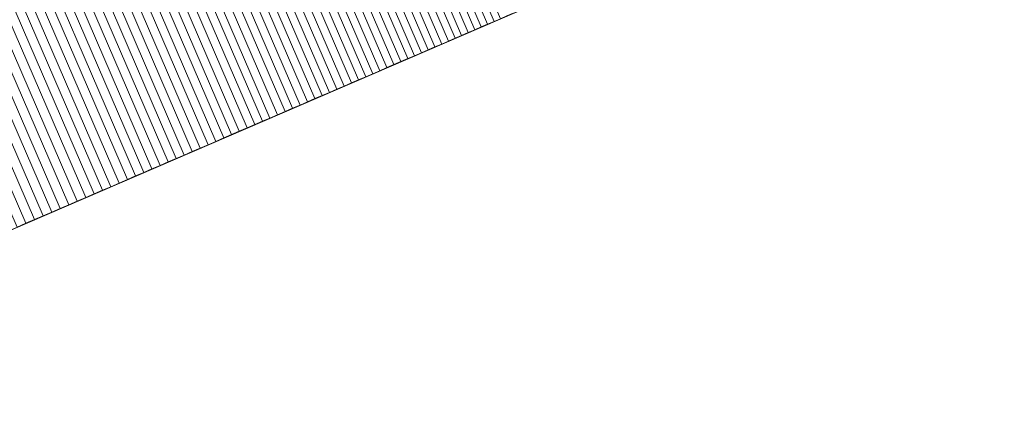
# Model space of a CAD drawing. Header units: centimetres. Extents: x -72 to 74, y -14 to 13.
# Tile 15 of 61: x -23.19 to -17.76, y 6.07 to 8.26. Entities that reach past the tile are written whole.
import ezdxf

# ---------------------------------------------------------------- set-up
doc = ezdxf.new("R2010")
doc.units = ezdxf.units.CM
doc.header["$LTSCALE"] = 2.54
doc.layers.add('Lucido design-1', color=7, linetype='Continuous')

# ---------------------------------------------------------------- blocks, each defined once
blk = doc.blocks.new('Gruppo-1')
at = {"color": 230, "linetype": 'Continuous', "lineweight": 9}
for points, invisible_edges in [([(-19.1811, 12.6131, 81.0804), (-19.1283, 12.6359, -57.895), (-72.3818, -10.3438, -57.895), (-19.1811, 12.6131, 81.0804)], 13), ([(-72.3818, -10.3438, 81.0804), (-52.9102, -1.9415, 109.0067), (-19.1811, 12.6131, 81.0804), (-72.3818, -10.3438, 81.0804)], 15), ([(-72.3818, -10.3438, -57.895), (-72.3818, -10.3438, 81.0804), (-19.1811, 12.6131, 81.0804), (-72.3818, -10.3438, -57.895)], 14), ([(-52.9102, -1.9415, 109.0067), (-34.5581, 5.9777, 107.3614), (-19.1811, 12.6131, 81.0804), (-52.9102, -1.9415, 109.0067)], 15), ([(-34.5581, 5.9777, 107.3614), (-23.9651, 10.5488, 97.6709), (-19.1811, 12.6131, 81.0804), (-34.5581, 5.9777, 107.3614)], 15), ([(-17.8142, 9.4454, 81.0804), (-17.7614, 9.4682, -57.895), (-71.0149, -13.5114, -57.895), (-17.8142, 9.4454, 81.0804)], 13), ([(-71.0149, -13.5114, 81.0804), (-51.5433, -5.1091, 109.0067), (-17.8142, 9.4454, 81.0804), (-71.0149, -13.5114, 81.0804)], 15), ([(-71.0149, -13.5114, -57.895), (-71.0149, -13.5114, 81.0804), (-17.8142, 9.4454, 81.0804), (-71.0149, -13.5114, -57.895)], 14), ([(-51.5433, -5.1091, 109.0067), (-33.1912, 2.8101, 107.3614), (-17.8142, 9.4454, 81.0804), (-51.5433, -5.1091, 109.0067)], 15), ([(-33.1912, 2.8101, 107.3614), (-22.5982, 7.3811, 97.6709), (-17.8142, 9.4454, 81.0804), (-33.1912, 2.8101, 107.3614)], 15), ([(-22.5982, 7.3811, 97.6709), (-18.9201, 8.9682, 89.3619), (-17.8142, 9.4454, 81.0804), (-22.5982, 7.3811, 97.6709)], 15), ([(-22.5982, 7.3811, 97.6709), (-20.334, 8.3581, 93.4032), (-18.9201, 8.9682, 89.3619), (-22.5982, 7.3811, 97.6709)], 15), ([(-22.5982, 7.3811, 97.6709), (-21.5637, 7.8275, 95.9256), (-20.334, 8.3581, 93.4032), (-22.5982, 7.3811, 97.6709)], 15), ([(-21.5637, 7.8275, 95.9256), (-20.7911, 8.1609, 94.4125), (-20.334, 8.3581, 93.4032), (-21.5637, 7.8275, 95.9256)], 15), ([(-20.7911, 8.1609, 94.4125), (-20.5757, 8.2538, 93.9491), (-20.334, 8.3581, 93.4032), (-20.7911, 8.1609, 94.4125)], 15), ([(-20.5757, 8.2538, 93.9491), (-20.4708, 8.2991, 93.7158), (-20.334, 8.3581, 93.4032), (-20.5757, 8.2538, 93.9491)], 15), ([(-20.5757, 8.2538, 93.9491), (-20.5056, 8.2841, 93.7937), (-20.4708, 8.2991, 93.7158), (-20.5757, 8.2538, 93.9491)], 13), ([(-20.5757, 8.2538, 93.9491), (-20.5405, 8.269, 93.8714), (-20.5056, 8.2841, 93.7937), (-20.5757, 8.2538, 93.9491)], 12), ([(-20.7911, 8.1609, 94.4125), (-20.6824, 8.2078, 94.1813), (-20.5757, 8.2538, 93.9491), (-20.7911, 8.1609, 94.4125)], 15), ([(-20.7911, 8.1609, 94.4125), (-20.7547, 8.1766, 94.3356), (-20.6824, 8.2078, 94.1813), (-20.7911, 8.1609, 94.4125)], 14), ([(-20.7547, 8.1766, 94.3356), (-20.7184, 8.1922, 94.2585), (-20.6824, 8.2078, 94.1813), (-20.7547, 8.1766, 94.3356)], 12), ([(-20.6824, 8.2078, 94.1813), (-20.6466, 8.2232, 94.104), (-20.5757, 8.2538, 93.9491), (-20.6824, 8.2078, 94.1813)], 14), ([(-20.6466, 8.2232, 94.104), (-20.611, 8.2386, 94.0266), (-20.5757, 8.2538, 93.9491), (-20.6466, 8.2232, 94.104)], 12), ([(-21.5637, 7.8275, 95.9256), (-21.1285, 8.0153, 95.0996), (-20.7911, 8.1609, 94.4125), (-21.5637, 7.8275, 95.9256)], 15), ([(-21.1285, 8.0153, 95.0996), (-20.9389, 8.0971, 94.7191), (-20.7911, 8.1609, 94.4125), (-21.1285, 8.0153, 95.0996)], 15), ([(-20.9389, 8.0971, 94.7191), (-20.8646, 8.1291, 94.5661), (-20.7911, 8.1609, 94.4125), (-20.9389, 8.0971, 94.7191)], 15), ([(-20.8646, 8.1291, 94.5661), (-20.8277, 8.1451, 94.4894), (-20.7911, 8.1609, 94.4125), (-20.8646, 8.1291, 94.5661)], 12), ([(-21.1285, 8.0153, 95.0996), (-21.0141, 8.0646, 94.8717), (-20.9389, 8.0971, 94.7191), (-21.1285, 8.0153, 95.0996)], 15), ([(-21.0141, 8.0646, 94.8717), (-20.9764, 8.0809, 94.7955), (-20.9389, 8.0971, 94.7191), (-21.0141, 8.0646, 94.8717)], 12), ([(-20.9389, 8.0971, 94.7191), (-20.9017, 8.1132, 94.6427), (-20.8646, 8.1291, 94.5661), (-20.9389, 8.0971, 94.7191)], 12), ([(-21.1285, 8.0153, 95.0996), (-21.0901, 8.0318, 95.0238), (-21.0141, 8.0646, 94.8717), (-21.1285, 8.0153, 95.0996)], 14), ([(-21.0901, 8.0318, 95.0238), (-21.052, 8.0483, 94.9478), (-21.0141, 8.0646, 94.8717), (-21.0901, 8.0318, 95.0238)], 12), ([(-21.5637, 7.8275, 95.9256), (-21.3232, 7.9313, 95.477), (-21.1285, 8.0153, 95.0996), (-21.5637, 7.8275, 95.9256)], 15), ([(-21.3232, 7.9313, 95.477), (-21.2057, 7.9819, 95.251), (-21.1285, 8.0153, 95.0996), (-21.3232, 7.9313, 95.477)], 15), ([(-21.2057, 7.9819, 95.251), (-21.167, 7.9987, 95.1754), (-21.1285, 8.0153, 95.0996), (-21.2057, 7.9819, 95.251)], 12), ([(-21.5637, 7.8275, 95.9256), (-21.4025, 7.897, 95.6271), (-21.3232, 7.9313, 95.477), (-21.5637, 7.8275, 95.9256)], 15), ([(-21.4025, 7.897, 95.6271), (-21.3628, 7.9142, 95.5521), (-21.3232, 7.9313, 95.477), (-21.4025, 7.897, 95.6271)], 12), ([(-21.3232, 7.9313, 95.477), (-21.2447, 7.9651, 95.3264), (-21.2057, 7.9819, 95.251), (-21.3232, 7.9313, 95.477)], 13), ([(-21.3232, 7.9313, 95.477), (-21.2838, 7.9482, 95.4018), (-21.2447, 7.9651, 95.3264), (-21.3232, 7.9313, 95.477)], 12), ([(-21.5637, 7.8275, 95.9256), (-21.4827, 7.8624, 95.7766), (-21.4025, 7.897, 95.6271), (-21.5637, 7.8275, 95.9256)], 15), ([(-21.4827, 7.8624, 95.7766), (-21.4425, 7.8798, 95.7019), (-21.4025, 7.897, 95.6271), (-21.4827, 7.8624, 95.7766)], 12), ([(-22.5982, 7.3811, 97.6709), (-22.1098, 7.5918, 96.881), (-21.5637, 7.8275, 95.9256), (-22.5982, 7.3811, 97.6709)], 15), ([(-22.1098, 7.5918, 96.881), (-21.8115, 7.7206, 96.3694), (-21.5637, 7.8275, 95.9256), (-22.1098, 7.5918, 96.881)], 15), ([(-21.8115, 7.7206, 96.3694), (-21.6454, 7.7922, 96.0741), (-21.5637, 7.8275, 95.9256), (-21.8115, 7.7206, 96.3694)], 15), ([(-21.6454, 7.7922, 96.0741), (-21.6044, 7.8099, 95.9999), (-21.5637, 7.8275, 95.9256), (-21.6454, 7.7922, 96.0741)], 12), ([(-21.5637, 7.8275, 95.9256), (-21.5231, 7.845, 95.8512), (-21.4827, 7.8624, 95.7766), (-21.5637, 7.8275, 95.9256)], 12), ([(-21.8115, 7.7206, 96.3694), (-21.728, 7.7566, 96.222), (-21.6454, 7.7922, 96.0741), (-21.8115, 7.7206, 96.3694)], 15), ([(-21.728, 7.7566, 96.222), (-21.6866, 7.7744, 96.1481), (-21.6454, 7.7922, 96.0741), (-21.728, 7.7566, 96.222)], 12), ([(-22.1098, 7.5918, 96.881), (-21.9381, 7.6659, 96.5895), (-21.8115, 7.7206, 96.3694), (-22.1098, 7.5918, 96.881)], 15), ([(-21.9381, 7.6659, 96.5895), (-21.8535, 7.7024, 96.4429), (-21.8115, 7.7206, 96.3694), (-21.9381, 7.6659, 96.5895)], 13), ([(-21.8115, 7.7206, 96.3694), (-21.7697, 7.7386, 96.2958), (-21.728, 7.7566, 96.222), (-21.8115, 7.7206, 96.3694)], 12), ([(-22.1098, 7.5918, 96.881), (-22.0235, 7.6291, 96.7355), (-21.9381, 7.6659, 96.5895), (-22.1098, 7.5918, 96.881)], 15), ([(-22.0235, 7.6291, 96.7355), (-21.9807, 7.6475, 96.6626), (-21.9381, 7.6659, 96.5895), (-22.0235, 7.6291, 96.7355)], 12), ([(-21.9381, 7.6659, 96.5895), (-21.8957, 7.6842, 96.5163), (-21.8535, 7.7024, 96.4429), (-21.9381, 7.6659, 96.5895)], 12), ([(-22.1098, 7.5918, 96.881), (-22.0665, 7.6105, 96.8084), (-22.0235, 7.6291, 96.7355), (-22.1098, 7.5918, 96.881)], 12), ([(-22.5982, 7.3811, 97.6709), (-22.3288, 7.4973, 97.2422), (-22.1098, 7.5918, 96.881), (-22.5982, 7.3811, 97.6709)], 15), ([(-22.3288, 7.4973, 97.2422), (-22.2406, 7.5354, 97.0982), (-22.1098, 7.5918, 96.881), (-22.3288, 7.4973, 97.2422)], 15), ([(-22.2406, 7.5354, 97.0982), (-22.1532, 7.5731, 96.9535), (-22.1098, 7.5918, 96.881), (-22.2406, 7.5354, 97.0982)], 13), ([(-22.2406, 7.5354, 97.0982), (-22.1968, 7.5543, 97.0259), (-22.1532, 7.5731, 96.9535), (-22.2406, 7.5354, 97.0982)], 12), ([(-22.5982, 7.3811, 97.6709), (-22.5076, 7.4202, 97.5286), (-22.3288, 7.4973, 97.2422), (-22.5982, 7.3811, 97.6709)], 15), ([(-22.5076, 7.4202, 97.5286), (-22.4178, 7.4589, 97.3857), (-22.3288, 7.4973, 97.2422), (-22.5076, 7.4202, 97.5286)], 15), ([(-22.4178, 7.4589, 97.3857), (-22.3732, 7.4782, 97.314), (-22.3288, 7.4973, 97.2422), (-22.4178, 7.4589, 97.3857)], 12), ([(-22.3288, 7.4973, 97.2422), (-22.2846, 7.5164, 97.1703), (-22.2406, 7.5354, 97.0982), (-22.3288, 7.4973, 97.2422)], 12), ([(-22.5076, 7.4202, 97.5286), (-22.4626, 7.4396, 97.4572), (-22.4178, 7.4589, 97.3857), (-22.5076, 7.4202, 97.5286)], 12), ([(-22.5982, 7.3811, 97.6709), (-22.5528, 7.4007, 97.5998), (-22.5076, 7.4202, 97.5286), (-22.5982, 7.3811, 97.6709)], 12), ([(-33.1912, 2.8101, 107.3614), (-27.4816, 5.2738, 103.4384), (-22.5982, 7.3811, 97.6709), (-33.1912, 2.8101, 107.3614)], 15), ([(-27.4816, 5.2738, 103.4384), (-24.3063, 6.644, 100.061), (-22.5982, 7.3811, 97.6709), (-27.4816, 5.2738, 103.4384)], 15), ([(-24.3063, 6.644, 100.061), (-23.3991, 7.0355, 98.8561), (-22.5982, 7.3811, 97.6709), (-24.3063, 6.644, 100.061)], 15), ([(-23.3991, 7.0355, 98.8561), (-23.0153, 7.2011, 98.3039), (-22.5982, 7.3811, 97.6709), (-23.3991, 7.0355, 98.8561)], 15), ([(-23.0153, 7.2011, 98.3039), (-22.7816, 7.3019, 97.9537), (-22.5982, 7.3811, 97.6709), (-23.0153, 7.2011, 98.3039)], 15), ([(-22.7816, 7.3019, 97.9537), (-22.6895, 7.3417, 97.8126), (-22.5982, 7.3811, 97.6709), (-22.7816, 7.3019, 97.9537)], 15), ([(-22.7816, 7.3019, 97.9537), (-22.7355, 7.3218, 97.8833), (-22.6895, 7.3417, 97.8126), (-22.7816, 7.3019, 97.9537)], 12), ([(-22.6895, 7.3417, 97.8126), (-22.6437, 7.3614, 97.7418), (-22.5982, 7.3811, 97.6709), (-22.6895, 7.3417, 97.8126)], 12), ([(-23.0153, 7.2011, 98.3039), (-22.8745, 7.2618, 98.0943), (-22.7816, 7.3019, 97.9537), (-23.0153, 7.2011, 98.3039)], 15), ([(-22.8745, 7.2618, 98.0943), (-22.828, 7.2819, 98.0241), (-22.7816, 7.3019, 97.9537), (-22.8745, 7.2618, 98.0943)], 12), ([(-23.0153, 7.2011, 98.3039), (-22.9682, 7.2214, 98.2342), (-22.8745, 7.2618, 98.0943), (-23.0153, 7.2011, 98.3039)], 14), ([(-22.9682, 7.2214, 98.2342), (-22.9213, 7.2417, 98.1643), (-22.8745, 7.2618, 98.0943), (-22.9682, 7.2214, 98.2342)], 12), ([(-23.3991, 7.0355, 98.8561), (-23.2057, 7.1189, 98.5812), (-23.0153, 7.2011, 98.3039), (-23.3991, 7.0355, 98.8561)], 15), ([(-23.2057, 7.1189, 98.5812), (-23.1101, 7.1602, 98.4429), (-23.0153, 7.2011, 98.3039), (-23.2057, 7.1189, 98.5812)], 15), ([(-23.1101, 7.1602, 98.4429), (-23.0626, 7.1807, 98.3735), (-23.0153, 7.2011, 98.3039), (-23.1101, 7.1602, 98.4429)], 12), ([(-23.2057, 7.1189, 98.5812), (-23.1578, 7.1396, 98.5121), (-23.1101, 7.1602, 98.4429), (-23.2057, 7.1189, 98.5812)], 12)]:
    blk.add_3dface(points, dxfattribs=dict(at, invisible_edges=invisible_edges))
for points in [[(-72.3818, -10.3438, -57.895), (-71.0149, -13.5114, -57.895), (-17.7614, 9.4682, -57.895), (-19.1283, 12.6359, -57.895)], [(-21.9779, 11.4062, 94.0266), (-20.611, 8.2386, 94.0266), (-20.6466, 8.2232, 94.104), (-22.0135, 11.3909, 94.104)], [(-21.9426, 11.4215, 93.9491), (-20.5757, 8.2538, 93.9491), (-20.611, 8.2386, 94.0266), (-21.9779, 11.4062, 94.0266)], [(-21.9074, 11.4367, 93.8714), (-20.5405, 8.269, 93.8714), (-20.5757, 8.2538, 93.9491), (-21.9426, 11.4215, 93.9491)], [(-22.0853, 11.3599, 94.2585), (-20.7184, 8.1922, 94.2585), (-20.7547, 8.1766, 94.3356), (-22.1216, 11.3443, 94.3356)], [(-22.0493, 11.3754, 94.1813), (-20.6824, 8.2078, 94.1813), (-20.7184, 8.1922, 94.2585), (-22.0853, 11.3599, 94.2585)], [(-22.0135, 11.3909, 94.104), (-20.6466, 8.2232, 94.104), (-20.6824, 8.2078, 94.1813), (-22.0493, 11.3754, 94.1813)], [(-22.2315, 11.2968, 94.5661), (-20.8646, 8.1291, 94.5661), (-20.9017, 8.1132, 94.6427), (-22.2686, 11.2808, 94.6427)], [(-22.1946, 11.3127, 94.4894), (-20.8277, 8.1451, 94.4894), (-20.8646, 8.1291, 94.5661), (-22.2315, 11.2968, 94.5661)], [(-22.158, 11.3285, 94.4125), (-20.7911, 8.1609, 94.4125), (-20.8277, 8.1451, 94.4894), (-22.1946, 11.3127, 94.4894)], [(-22.1216, 11.3443, 94.3356), (-20.7547, 8.1766, 94.3356), (-20.7911, 8.1609, 94.4125), (-22.158, 11.3285, 94.4125)], [(-22.3433, 11.2486, 94.7955), (-20.9764, 8.0809, 94.7955), (-21.0141, 8.0646, 94.8717), (-22.381, 11.2323, 94.8717)], [(-22.3058, 11.2647, 94.7191), (-20.9389, 8.0971, 94.7191), (-20.9764, 8.0809, 94.7955), (-22.3433, 11.2486, 94.7955)], [(-22.2686, 11.2808, 94.6427), (-20.9017, 8.1132, 94.6427), (-20.9389, 8.0971, 94.7191), (-22.3058, 11.2647, 94.7191)], [(-22.457, 11.1995, 95.0238), (-21.0901, 8.0318, 95.0238), (-21.1285, 8.0153, 95.0996), (-22.4954, 11.183, 95.0996)], [(-22.4189, 11.2159, 94.9478), (-21.052, 8.0483, 94.9478), (-21.0901, 8.0318, 95.0238), (-22.457, 11.1995, 95.0238)], [(-22.381, 11.2323, 94.8717), (-21.0141, 8.0646, 94.8717), (-21.052, 8.0483, 94.9478), (-22.4189, 11.2159, 94.9478)], [(-22.6116, 11.1328, 95.3264), (-21.2447, 7.9651, 95.3264), (-21.2838, 7.9482, 95.4018), (-22.6507, 11.1159, 95.4018)], [(-22.5726, 11.1496, 95.251), (-21.2057, 7.9819, 95.251), (-21.2447, 7.9651, 95.3264), (-22.6116, 11.1328, 95.3264)], [(-22.5339, 11.1663, 95.1754), (-21.167, 7.9987, 95.1754), (-21.2057, 7.9819, 95.251), (-22.5726, 11.1496, 95.251)], [(-22.4954, 11.183, 95.0996), (-21.1285, 8.0153, 95.0996), (-21.167, 7.9987, 95.1754), (-22.5339, 11.1663, 95.1754)], [(-22.7296, 11.0819, 95.5521), (-21.3628, 7.9142, 95.5521), (-21.4025, 7.897, 95.6271), (-22.7694, 11.0647, 95.6271)], [(-22.6901, 11.0989, 95.477), (-21.3232, 7.9313, 95.477), (-21.3628, 7.9142, 95.5521), (-22.7296, 11.0819, 95.5521)], [(-22.6507, 11.1159, 95.4018), (-21.2838, 7.9482, 95.4018), (-21.3232, 7.9313, 95.477), (-22.6901, 11.0989, 95.477)], [(-22.8496, 11.0301, 95.7766), (-21.4827, 7.8624, 95.7766), (-21.5231, 7.845, 95.8512), (-22.89, 11.0127, 95.8512)], [(-22.8094, 11.0474, 95.7019), (-21.4425, 7.8798, 95.7019), (-21.4827, 7.8624, 95.7766), (-22.8496, 11.0301, 95.7766)], [(-22.7694, 11.0647, 95.6271), (-21.4025, 7.897, 95.6271), (-21.4425, 7.8798, 95.7019), (-22.8094, 11.0474, 95.7019)], [(-22.9713, 10.9776, 95.9999), (-21.6044, 7.8099, 95.9999), (-21.6454, 7.7922, 96.0741), (-23.0123, 10.9599, 96.0741)], [(-22.9305, 10.9952, 95.9256), (-21.5637, 7.8275, 95.9256), (-21.6044, 7.8099, 95.9999), (-22.9713, 10.9776, 95.9999)], [(-22.89, 11.0127, 95.8512), (-21.5231, 7.845, 95.8512), (-21.5637, 7.8275, 95.9256), (-22.9305, 10.9952, 95.9256)], [(-23.0949, 10.9242, 96.222), (-21.728, 7.7566, 96.222), (-21.7697, 7.7386, 96.2958), (-23.1365, 10.9063, 96.2958)], [(-23.0535, 10.9421, 96.1481), (-21.6866, 7.7744, 96.1481), (-21.728, 7.7566, 96.222), (-23.0949, 10.9242, 96.222)], [(-23.0123, 10.9599, 96.0741), (-21.6454, 7.7922, 96.0741), (-21.6866, 7.7744, 96.1481), (-23.0535, 10.9421, 96.1481)], [(-23.2204, 10.8701, 96.4429), (-21.8535, 7.7024, 96.4429), (-21.8957, 7.6842, 96.5163), (-23.2626, 10.8519, 96.5163)], [(-23.1784, 10.8882, 96.3694), (-21.8115, 7.7206, 96.3694), (-21.8535, 7.7024, 96.4429), (-23.2204, 10.8701, 96.4429)], [(-23.1365, 10.9063, 96.2958), (-21.7697, 7.7386, 96.2958), (-21.8115, 7.7206, 96.3694), (-23.1784, 10.8882, 96.3694)], [(-23.3476, 10.8152, 96.6626), (-21.9807, 7.6475, 96.6626), (-22.0235, 7.6291, 96.7355), (-23.3904, 10.7967, 96.7355)], [(-23.305, 10.8336, 96.5895), (-21.9381, 7.6659, 96.5895), (-21.9807, 7.6475, 96.6626), (-23.3476, 10.8152, 96.6626)], [(-23.2626, 10.8519, 96.5163), (-21.8957, 7.6842, 96.5163), (-21.9381, 7.6659, 96.5895), (-23.305, 10.8336, 96.5895)], [(-23.4766, 10.7595, 96.881), (-22.1098, 7.5918, 96.881), (-22.1532, 7.5731, 96.9535), (-23.5201, 10.7408, 96.9535)], [(-23.4334, 10.7782, 96.8084), (-22.0665, 7.6105, 96.8084), (-22.1098, 7.5918, 96.881), (-23.4766, 10.7595, 96.881)], [(-23.3904, 10.7967, 96.7355), (-22.0235, 7.6291, 96.7355), (-22.0665, 7.6105, 96.8084), (-23.4334, 10.7782, 96.8084)], [(-23.6075, 10.7031, 97.0982), (-22.2406, 7.5354, 97.0982), (-22.2846, 7.5164, 97.1703), (-23.6515, 10.6841, 97.1703)], [(-23.5637, 10.722, 97.0259), (-22.1968, 7.5543, 97.0259), (-22.2406, 7.5354, 97.0982), (-23.6075, 10.7031, 97.0982)], [(-23.5201, 10.7408, 96.9535), (-22.1532, 7.5731, 96.9535), (-22.1968, 7.5543, 97.0259), (-23.5637, 10.722, 97.0259)], [(-23.7401, 10.6458, 97.314), (-22.3732, 7.4782, 97.314), (-22.4178, 7.4589, 97.3857), (-23.7847, 10.6266, 97.3857)], [(-23.6957, 10.665, 97.2422), (-22.3288, 7.4973, 97.2422), (-22.3732, 7.4782, 97.314), (-23.7401, 10.6458, 97.314)], [(-23.6515, 10.6841, 97.1703), (-22.2846, 7.5164, 97.1703), (-22.3288, 7.4973, 97.2422), (-23.6957, 10.665, 97.2422)], [(-23.8295, 10.6073, 97.4572), (-22.4626, 7.4396, 97.4572), (-22.5076, 7.4202, 97.5286), (-23.8745, 10.5878, 97.5286)], [(-23.7847, 10.6266, 97.3857), (-22.4178, 7.4589, 97.3857), (-22.4626, 7.4396, 97.4572), (-23.8295, 10.6073, 97.4572)], [(-23.9651, 10.5488, 97.6709), (-22.5982, 7.3811, 97.6709), (-22.6437, 7.3614, 97.7418), (-24.0106, 10.5291, 97.7418)], [(-23.9197, 10.5683, 97.5998), (-22.5528, 7.4007, 97.5998), (-22.5982, 7.3811, 97.6709), (-23.9651, 10.5488, 97.6709)], [(-23.8745, 10.5878, 97.5286), (-22.5076, 7.4202, 97.5286), (-22.5528, 7.4007, 97.5998), (-23.9197, 10.5683, 97.5998)], [(-24.1024, 10.4895, 97.8833), (-22.7355, 7.3218, 97.8833), (-22.7816, 7.3019, 97.9537), (-24.1485, 10.4696, 97.9537)], [(-24.0564, 10.5093, 97.8126), (-22.6895, 7.3417, 97.8126), (-22.7355, 7.3218, 97.8833), (-24.1024, 10.4895, 97.8833)], [(-24.0106, 10.5291, 97.7418), (-22.6437, 7.3614, 97.7418), (-22.6895, 7.3417, 97.8126), (-24.0564, 10.5093, 97.8126)], [(-24.2414, 10.4295, 98.0943), (-22.8745, 7.2618, 98.0943), (-22.9213, 7.2417, 98.1643), (-24.2882, 10.4093, 98.1643)], [(-24.1949, 10.4496, 98.0241), (-22.828, 7.2819, 98.0241), (-22.8745, 7.2618, 98.0943), (-24.2414, 10.4295, 98.0943)], [(-24.1485, 10.4696, 97.9537), (-22.7816, 7.3019, 97.9537), (-22.828, 7.2819, 98.0241), (-24.1949, 10.4496, 98.0241)], [(-24.3351, 10.3891, 98.2342), (-22.9682, 7.2214, 98.2342), (-23.0153, 7.2011, 98.3039), (-24.3822, 10.3687, 98.3039)], [(-24.2882, 10.4093, 98.1643), (-22.9213, 7.2417, 98.1643), (-22.9682, 7.2214, 98.2342), (-24.3351, 10.3891, 98.2342)], [(-24.477, 10.3278, 98.4429), (-23.1101, 7.1602, 98.4429), (-23.1578, 7.1396, 98.5121), (-24.5247, 10.3073, 98.5121)], [(-24.4295, 10.3483, 98.3735), (-23.0626, 7.1807, 98.3735), (-23.1101, 7.1602, 98.4429), (-24.477, 10.3278, 98.4429)], [(-24.3822, 10.3687, 98.3039), (-23.0153, 7.2011, 98.3039), (-23.0626, 7.1807, 98.3735), (-24.4295, 10.3483, 98.3735)], [(-24.5247, 10.3073, 98.5121), (-23.1578, 7.1396, 98.5121), (-23.2057, 7.1189, 98.5812), (-24.5726, 10.2866, 98.5812)]]:
    blk.add_3dface(points, dxfattribs=at)
blk = doc.blocks.new('Gruppo-3-1')
at = {"color": 230}
blk.add_blockref('Gruppo-1', (0, 0), dxfattribs=at)

msp = doc.modelspace()

# ---------------------------------------------------------------- block references
at = {"layer": 'Lucido design-1', "color": 230, "true_color": 0xff0066}
msp.add_blockref('Gruppo-3-1', (0, 0), dxfattribs=at)

doc.saveas('drawing.dxf')
